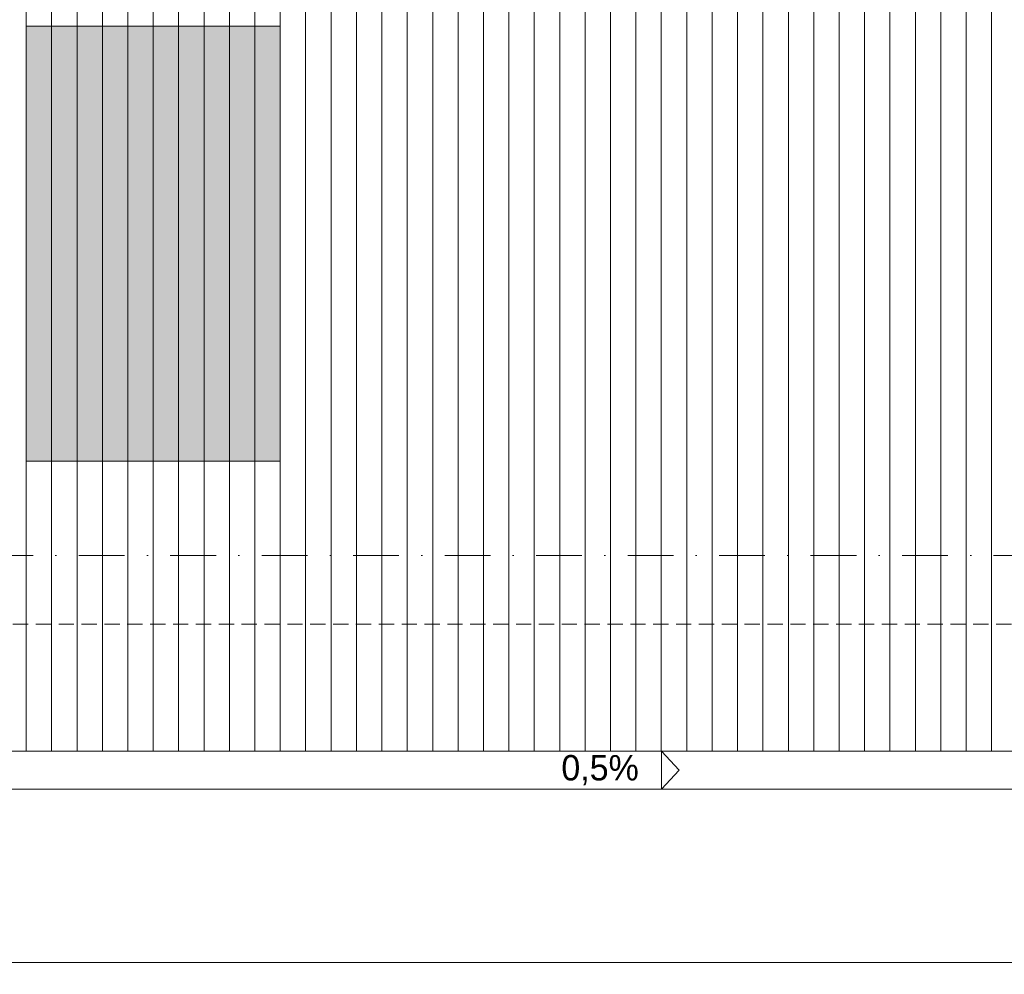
# Model space of a CAD drawing. Header units: millimetres. Extents: x 100377 to 139599, y -1988 to 13993.
# Tile 46 of 53: x 131937 to 135812, y -1342 to 2417. Entities that reach past the tile are written whole.
import ezdxf

# ---------------------------------------------------------------- set-up
doc = ezdxf.new("R2010")
doc.units = ezdxf.units.MM
doc.header["$MEASUREMENT"] = 0
doc.linetypes.add('Kropki i Kreski', pattern=[360, 180, -90, 0, -90])
doc.linetypes.add('Przerywana gęsta', pattern=[90, 60, -30])
for name, color, linetype, lineweight in [('Nowe_0_Nr_pióra__1', 7, 'Continuous', 13), ('Nowe_0_Nr_pióra__2', 251, 'Continuous', 13), ('Nowe_0_Nr_pióra__77', 2, 'Continuous', 15), ('Nowe_299-A Wymiary Opisy_Nr_pióra__1', 7, 'Continuous', 13), ('Nowe_299-A Wymiary Opisy_Nr_pióra__21', 7, 'Continuous', 25), ('Nowe_830-G Teksty Etykiety_Nr_pióra__1', 7, 'Continuous', 13)]:
    doc.layers.add(name, color=color, linetype=linetype, lineweight=lineweight)
doc.layers.add('Nowe_299-A Wymiary Opisy', color=7, linetype='Continuous')
doc.styles.add('STYL_AUTOMATYCZNY_1', font='txt')
doc.dimstyles.new('STYL_AUTOMATYCZNY__2', dxfattribs={"dimtxt": 200, "dimasz": 47.5, "dimexe": 0.18, "dimexo": 300, "dimgap": 0.09, "dimtad": 1, "dimtih": 1, "dimtoh": 1, "dimdec": 0, "dimlfac": 0.1, "dimzin": 0, "dimdsep": 46, "dimtxsty": 'STYL_AUTOMATYCZNY_1', "dimblk": 'ARROWHEAD_2', "dimblk1": 'ARROWHEAD_2', "dimblk2": 'ARROWHEAD_2', "dimcen": 0.09, "dimclrd": 7, "dimclre": 7, "dimclrt": 7, "dimadec": 1, "dimazin": 0, "dimtfac": 1, "dimtdec": 4, "dimtmove": 0, "dimatfit": 3, "dimfxl": 0, "dimtolj": 1, "dimtzin": 0, "dimarcsym": 0})

# ---------------------------------------------------------------- blocks, each defined once
blk = doc.blocks.new('*X2')
at = {"layer": 'Nowe_0_Nr_pióra__2', "color": 251, "linetype": 'Continuous', "lineweight": 13}
for p, q in [((131962.4, 2537), (131962.4, 2287)), ((131962.4, 2537), (131962.4, 2287)), ((132062.4, 2537), (132062.4, 2287)), ((132062.4, 2537), (132062.4, 2287)), ((132162.4, 2537), (132162.4, 2287)), ((132162.4, 2537), (132162.4, 2287)), ((132262.4, 2537), (132262.4, 2287)), ((132262.4, 2537), (132262.4, 2287)), ((132362.4, 2537), (132362.4, 2287)), ((132362.4, 2537), (132362.4, 2287)), ((132462.4, 2537), (132462.4, 2287)), ((132462.4, 2537), (132462.4, 2287)), ((132562.4, 2537), (132562.4, 2287)), ((132562.4, 2537), (132562.4, 2287)), ((132662.4, 2537), (132662.4, 2287)), ((132662.4, 2537), (132662.4, 2287)), ((132762.4, 2537), (132762.4, 2287)), ((132762.4, 2537), (132762.4, 2287)), ((132862.4, 2537), (132862.4, 2287)), ((132862.4, 2537), (132862.4, 2287)), ((132962.4, 2537), (132962.4, 2287)), ((132962.4, 2537), (132962.4, 2287)), ((133062.4, 2537), (133062.4, 2287)), ((133062.4, 2537), (133062.4, 2287)), ((133162.4, 2537), (133162.4, 2287)), ((133162.4, 2537), (133162.4, 2287)), ((133262.4, 2537), (133262.4, 2287)), ((133262.4, 2537), (133262.4, 2287)), ((133362.4, 2537), (133362.4, 2287)), ((133362.4, 2537), (133362.4, 2287)), ((133462.4, 2537), (133462.4, 2287)), ((133462.4, 2537), (133462.4, 2287)), ((133562.4, 2537), (133562.4, 2287)), ((133562.4, 2537), (133562.4, 2287)), ((133662.4, 2537), (133662.4, 2287)), ((133662.4, 2537), (133662.4, 2287)), ((133762.4, 2537), (133762.4, 2287)), ((133762.4, 2537), (133762.4, 2287)), ((133862.4, 2537), (133862.4, 2287)), ((133862.4, 2537), (133862.4, 2287)), ((133962.4, 2537), (133962.4, 2287)), ((133962.4, 2537), (133962.4, 2287)), ((134062.4, 2537), (134062.4, 2287)), ((134062.4, 2537), (134062.4, 2287)), ((134162.4, 2537), (134162.4, 2287)), ((134162.4, 2537), (134162.4, 2287)), ((134262.4, 2537), (134262.4, 2287)), ((134262.4, 2537), (134262.4, 2287)), ((134362.4, 2537), (134362.4, 2287)), ((134362.4, 2537), (134362.4, 2287)), ((134462.4, 2537), (134462.4, 2287)), ((134462.4, 2537), (134462.4, 2287)), ((134562.4, 2537), (134562.4, 2287)), ((134562.4, 2537), (134562.4, 2287)), ((134662.4, 2537), (134662.4, 2287)), ((134662.4, 2537), (134662.4, 2287)), ((134762.4, 2537), (134762.4, 2287)), ((134762.4, 2537), (134762.4, 2287)), ((134862.4, 2537), (134862.4, 2287)), ((134862.4, 2537), (134862.4, 2287)), ((134962.4, 2537), (134962.4, 2287)), ((134962.4, 2537), (134962.4, 2287)), ((135062.4, 2537), (135062.4, 2287)), ((135062.4, 2537), (135062.4, 2287)), ((135162.4, 2537), (135162.4, 2287)), ((135162.4, 2537), (135162.4, 2287)), ((135262.4, 2537), (135262.4, 2287)), ((135262.4, 2537), (135262.4, 2287)), ((135362.4, 2537), (135362.4, 2287)), ((135362.4, 2537), (135362.4, 2287)), ((135462.4, 2537), (135462.4, 2287)), ((135462.4, 2537), (135462.4, 2287)), ((135562.4, 2537), (135562.4, 2287)), ((135562.4, 2537), (135562.4, 2287)), ((135662.4, 2537), (135662.4, 2287)), ((135662.4, 2537), (135662.4, 2287)), ((135762.4, 2537), (135762.4, 2287)), ((135762.4, 2537), (135762.4, 2287)), ((131962.4, 2287), (131962.4, 2037)), ((131962.4, 2287), (131962.4, 2037)), ((132062.4, 2287), (132062.4, 2037)), ((132062.4, 2287), (132062.4, 2037)), ((132162.4, 2287), (132162.4, 2037)), ((132162.4, 2287), (132162.4, 2037)), ((132262.4, 2287), (132262.4, 2037)), ((132262.4, 2287), (132262.4, 2037)), ((132362.4, 2287), (132362.4, 2037)), ((132362.4, 2287), (132362.4, 2037)), ((132462.4, 2287), (132462.4, 2037)), ((132462.4, 2287), (132462.4, 2037)), ((132562.4, 2287), (132562.4, 2037)), ((132562.4, 2287), (132562.4, 2037)), ((132662.4, 2287), (132662.4, 2037)), ((132662.4, 2287), (132662.4, 2037)), ((132762.4, 2287), (132762.4, 2037)), ((132762.4, 2287), (132762.4, 2037)), ((132862.4, 2287), (132862.4, 2037)), ((132862.4, 2287), (132862.4, 2037)), ((132962.4, 2287), (132962.4, 2037)), ((132962.4, 2287), (132962.4, 2037)), ((133062.4, 2287), (133062.4, 2037)), ((133062.4, 2287), (133062.4, 2037)), ((133162.4, 2287), (133162.4, 2037)), ((133162.4, 2287), (133162.4, 2037)), ((133262.4, 2287), (133262.4, 2037)), ((133262.4, 2287), (133262.4, 2037)), ((133362.4, 2287), (133362.4, 2037)), ((133362.4, 2287), (133362.4, 2037)), ((133462.4, 2287), (133462.4, 2037)), ((133462.4, 2287), (133462.4, 2037)), ((133562.4, 2287), (133562.4, 2037)), ((133562.4, 2287), (133562.4, 2037)), ((133662.4, 2287), (133662.4, 2037)), ((133662.4, 2287), (133662.4, 2037)), ((133762.4, 2287), (133762.4, 2037)), ((133762.4, 2287), (133762.4, 2037)), ((133862.4, 2287), (133862.4, 2037)), ((133862.4, 2287), (133862.4, 2037)), ((133962.4, 2287), (133962.4, 2037)), ((133962.4, 2287), (133962.4, 2037)), ((134062.4, 2287), (134062.4, 2037)), ((134062.4, 2287), (134062.4, 2037)), ((134162.4, 2287), (134162.4, 2037)), ((134162.4, 2287), (134162.4, 2037)), ((134262.4, 2287), (134262.4, 2037)), ((134262.4, 2287), (134262.4, 2037)), ((134362.4, 2287), (134362.4, 2037)), ((134362.4, 2287), (134362.4, 2037)), ((134462.4, 2287), (134462.4, 2037)), ((134462.4, 2287), (134462.4, 2037)), ((134562.4, 2287), (134562.4, 2037)), ((134562.4, 2287), (134562.4, 2037)), ((134662.4, 2287), (134662.4, 2037)), ((134662.4, 2287), (134662.4, 2037)), ((134762.4, 2287), (134762.4, 2037)), ((134762.4, 2287), (134762.4, 2037)), ((134862.4, 2287), (134862.4, 2037)), ((134862.4, 2287), (134862.4, 2037)), ((134962.4, 2287), (134962.4, 2037)), ((134962.4, 2287), (134962.4, 2037)), ((135062.4, 2287), (135062.4, 2037)), ((135062.4, 2287), (135062.4, 2037)), ((135162.4, 2287), (135162.4, 2037)), ((135162.4, 2287), (135162.4, 2037)), ((135262.4, 2287), (135262.4, 2037)), ((135262.4, 2287), (135262.4, 2037)), ((135362.4, 2287), (135362.4, 2037)), ((135362.4, 2287), (135362.4, 2037)), ((135462.4, 2287), (135462.4, 2037)), ((135462.4, 2287), (135462.4, 2037)), ((135562.4, 2287), (135562.4, 2037)), ((135562.4, 2287), (135562.4, 2037)), ((135662.4, 2287), (135662.4, 2037)), ((135662.4, 2287), (135662.4, 2037)), ((135762.4, 2287), (135762.4, 2037)), ((135762.4, 2287), (135762.4, 2037)), ((131962.4, 2037), (131962.4, 1787)), ((131962.4, 2037), (131962.4, 1787)), ((132062.4, 2037), (132062.4, 1787)), ((132062.4, 2037), (132062.4, 1787)), ((132162.4, 2037), (132162.4, 1787)), ((132162.4, 2037), (132162.4, 1787)), ((132262.4, 2037), (132262.4, 1787)), ((132262.4, 2037), (132262.4, 1787)), ((132362.4, 2037), (132362.4, 1787)), ((132362.4, 2037), (132362.4, 1787)), ((132462.4, 2037), (132462.4, 1787)), ((132462.4, 2037), (132462.4, 1787)), ((132562.4, 2037), (132562.4, 1787)), ((132562.4, 2037), (132562.4, 1787)), ((132662.4, 2037), (132662.4, 1787)), ((132662.4, 2037), (132662.4, 1787)), ((132762.4, 2037), (132762.4, 1787)), ((132762.4, 2037), (132762.4, 1787)), ((132862.4, 2037), (132862.4, 1787)), ((132862.4, 2037), (132862.4, 1787)), ((132962.4, 2037), (132962.4, 1787)), ((132962.4, 2037), (132962.4, 1787)), ((133062.4, 2037), (133062.4, 1787)), ((133062.4, 2037), (133062.4, 1787)), ((133162.4, 2037), (133162.4, 1787)), ((133162.4, 2037), (133162.4, 1787)), ((133262.4, 2037), (133262.4, 1787)), ((133262.4, 2037), (133262.4, 1787)), ((133362.4, 2037), (133362.4, 1787)), ((133362.4, 2037), (133362.4, 1787)), ((133462.4, 2037), (133462.4, 1787)), ((133462.4, 2037), (133462.4, 1787)), ((133562.4, 2037), (133562.4, 1787)), ((133562.4, 2037), (133562.4, 1787)), ((133662.4, 2037), (133662.4, 1787)), ((133662.4, 2037), (133662.4, 1787)), ((133762.4, 2037), (133762.4, 1787)), ((133762.4, 2037), (133762.4, 1787)), ((133862.4, 2037), (133862.4, 1787)), ((133862.4, 2037), (133862.4, 1787)), ((133962.4, 2037), (133962.4, 1787)), ((133962.4, 2037), (133962.4, 1787)), ((134062.4, 2037), (134062.4, 1787)), ((134062.4, 2037), (134062.4, 1787)), ((134162.4, 2037), (134162.4, 1787)), ((134162.4, 2037), (134162.4, 1787)), ((134262.4, 2037), (134262.4, 1787)), ((134262.4, 2037), (134262.4, 1787)), ((134362.4, 2037), (134362.4, 1787)), ((134362.4, 2037), (134362.4, 1787)), ((134462.4, 2037), (134462.4, 1787)), ((134462.4, 2037), (134462.4, 1787)), ((134562.4, 2037), (134562.4, 1787)), ((134562.4, 2037), (134562.4, 1787)), ((134662.4, 2037), (134662.4, 1787)), ((134662.4, 2037), (134662.4, 1787)), ((134762.4, 2037), (134762.4, 1787)), ((134762.4, 2037), (134762.4, 1787)), ((134862.4, 2037), (134862.4, 1787)), ((134862.4, 2037), (134862.4, 1787)), ((134962.4, 2037), (134962.4, 1787)), ((134962.4, 2037), (134962.4, 1787)), ((135062.4, 2037), (135062.4, 1787)), ((135062.4, 2037), (135062.4, 1787)), ((135162.4, 2037), (135162.4, 1787)), ((135162.4, 2037), (135162.4, 1787)), ((135262.4, 2037), (135262.4, 1787)), ((135262.4, 2037), (135262.4, 1787)), ((135362.4, 2037), (135362.4, 1787)), ((135362.4, 2037), (135362.4, 1787)), ((135462.4, 2037), (135462.4, 1787)), ((135462.4, 2037), (135462.4, 1787)), ((135562.4, 2037), (135562.4, 1787)), ((135562.4, 2037), (135562.4, 1787)), ((135662.4, 2037), (135662.4, 1787)), ((135662.4, 2037), (135662.4, 1787)), ((135762.4, 2037), (135762.4, 1787)), ((135762.4, 2037), (135762.4, 1787)), ((131962.4, 1787), (131962.4, 1537)), ((131962.4, 1787), (131962.4, 1537)), ((132062.4, 1787), (132062.4, 1537)), ((132062.4, 1787), (132062.4, 1537)), ((132162.4, 1787), (132162.4, 1537)), ((132162.4, 1787), (132162.4, 1537)), ((132262.4, 1787), (132262.4, 1537)), ((132262.4, 1787), (132262.4, 1537)), ((132362.4, 1787), (132362.4, 1537)), ((132362.4, 1787), (132362.4, 1537)), ((132462.4, 1787), (132462.4, 1537)), ((132462.4, 1787), (132462.4, 1537)), ((132562.4, 1787), (132562.4, 1537)), ((132562.4, 1787), (132562.4, 1537)), ((132662.4, 1787), (132662.4, 1537)), ((132662.4, 1787), (132662.4, 1537)), ((132762.4, 1787), (132762.4, 1537)), ((132762.4, 1787), (132762.4, 1537)), ((132862.4, 1787), (132862.4, 1537)), ((132862.4, 1787), (132862.4, 1537)), ((132962.4, 1787), (132962.4, 1537)), ((132962.4, 1787), (132962.4, 1537)), ((133062.4, 1787), (133062.4, 1537)), ((133062.4, 1787), (133062.4, 1537)), ((133162.4, 1787), (133162.4, 1537)), ((133162.4, 1787), (133162.4, 1537)), ((133262.4, 1787), (133262.4, 1537)), ((133262.4, 1787), (133262.4, 1537)), ((133362.4, 1787), (133362.4, 1537)), ((133362.4, 1787), (133362.4, 1537)), ((133462.4, 1787), (133462.4, 1537)), ((133462.4, 1787), (133462.4, 1537)), ((133562.4, 1787), (133562.4, 1537)), ((133562.4, 1787), (133562.4, 1537)), ((133662.4, 1787), (133662.4, 1537)), ((133662.4, 1787), (133662.4, 1537)), ((133762.4, 1787), (133762.4, 1537)), ((133762.4, 1787), (133762.4, 1537)), ((133862.4, 1787), (133862.4, 1537)), ((133862.4, 1787), (133862.4, 1537)), ((133962.4, 1787), (133962.4, 1537)), ((133962.4, 1787), (133962.4, 1537)), ((134062.4, 1787), (134062.4, 1537)), ((134062.4, 1787), (134062.4, 1537)), ((134162.4, 1787), (134162.4, 1537)), ((134162.4, 1787), (134162.4, 1537)), ((134262.4, 1787), (134262.4, 1537)), ((134262.4, 1787), (134262.4, 1537)), ((134362.4, 1787), (134362.4, 1537)), ((134362.4, 1787), (134362.4, 1537)), ((134462.4, 1787), (134462.4, 1537)), ((134462.4, 1787), (134462.4, 1537)), ((134562.4, 1787), (134562.4, 1537)), ((134562.4, 1787), (134562.4, 1537)), ((134662.4, 1787), (134662.4, 1537)), ((134662.4, 1787), (134662.4, 1537)), ((134762.4, 1787), (134762.4, 1537)), ((134762.4, 1787), (134762.4, 1537)), ((134862.4, 1787), (134862.4, 1537)), ((134862.4, 1787), (134862.4, 1537)), ((134962.4, 1787), (134962.4, 1537)), ((134962.4, 1787), (134962.4, 1537)), ((135062.4, 1787), (135062.4, 1537)), ((135062.4, 1787), (135062.4, 1537)), ((135162.4, 1787), (135162.4, 1537)), ((135162.4, 1787), (135162.4, 1537)), ((135262.4, 1787), (135262.4, 1537)), ((135262.4, 1787), (135262.4, 1537)), ((135362.4, 1787), (135362.4, 1537)), ((135362.4, 1787), (135362.4, 1537)), ((135462.4, 1787), (135462.4, 1537)), ((135462.4, 1787), (135462.4, 1537)), ((135562.4, 1787), (135562.4, 1537)), ((135562.4, 1787), (135562.4, 1537)), ((135662.4, 1787), (135662.4, 1537)), ((135662.4, 1787), (135662.4, 1537)), ((135762.4, 1787), (135762.4, 1537)), ((135762.4, 1787), (135762.4, 1537)), ((131962.4, 1537), (131962.4, 1287)), ((131962.4, 1537), (131962.4, 1287)), ((132062.4, 1537), (132062.4, 1287)), ((132062.4, 1537), (132062.4, 1287)), ((132162.4, 1537), (132162.4, 1287)), ((132162.4, 1537), (132162.4, 1287)), ((132262.4, 1537), (132262.4, 1287)), ((132262.4, 1537), (132262.4, 1287)), ((132362.4, 1537), (132362.4, 1287)), ((132362.4, 1537), (132362.4, 1287)), ((132462.4, 1537), (132462.4, 1287)), ((132462.4, 1537), (132462.4, 1287)), ((132562.4, 1537), (132562.4, 1287)), ((132562.4, 1537), (132562.4, 1287)), ((132662.4, 1537), (132662.4, 1287)), ((132662.4, 1537), (132662.4, 1287)), ((132762.4, 1537), (132762.4, 1287)), ((132762.4, 1537), (132762.4, 1287)), ((132862.4, 1537), (132862.4, 1287)), ((132862.4, 1537), (132862.4, 1287)), ((132962.4, 1537), (132962.4, 1287)), ((132962.4, 1537), (132962.4, 1287)), ((133062.4, 1537), (133062.4, 1287)), ((133062.4, 1537), (133062.4, 1287)), ((133162.4, 1537), (133162.4, 1287)), ((133162.4, 1537), (133162.4, 1287)), ((133262.4, 1537), (133262.4, 1287)), ((133262.4, 1537), (133262.4, 1287)), ((133362.4, 1537), (133362.4, 1287)), ((133362.4, 1537), (133362.4, 1287)), ((133462.4, 1537), (133462.4, 1287)), ((133462.4, 1537), (133462.4, 1287)), ((133562.4, 1537), (133562.4, 1287)), ((133562.4, 1537), (133562.4, 1287)), ((133662.4, 1537), (133662.4, 1287)), ((133662.4, 1537), (133662.4, 1287)), ((133762.4, 1537), (133762.4, 1287)), ((133762.4, 1537), (133762.4, 1287)), ((133862.4, 1537), (133862.4, 1287)), ((133862.4, 1537), (133862.4, 1287)), ((133962.4, 1537), (133962.4, 1287)), ((133962.4, 1537), (133962.4, 1287)), ((134062.4, 1537), (134062.4, 1287)), ((134062.4, 1537), (134062.4, 1287)), ((134162.4, 1537), (134162.4, 1287)), ((134162.4, 1537), (134162.4, 1287)), ((134262.4, 1537), (134262.4, 1287)), ((134262.4, 1537), (134262.4, 1287)), ((134362.4, 1537), (134362.4, 1287)), ((134362.4, 1537), (134362.4, 1287)), ((134462.4, 1537), (134462.4, 1287)), ((134462.4, 1537), (134462.4, 1287)), ((134562.4, 1537), (134562.4, 1287)), ((134562.4, 1537), (134562.4, 1287)), ((134662.4, 1537), (134662.4, 1287)), ((134662.4, 1537), (134662.4, 1287)), ((134762.4, 1537), (134762.4, 1287)), ((134762.4, 1537), (134762.4, 1287)), ((134862.4, 1537), (134862.4, 1287)), ((134862.4, 1537), (134862.4, 1287)), ((134962.4, 1537), (134962.4, 1287)), ((134962.4, 1537), (134962.4, 1287)), ((135062.4, 1537), (135062.4, 1287)), ((135062.4, 1537), (135062.4, 1287)), ((135162.4, 1537), (135162.4, 1287)), ((135162.4, 1537), (135162.4, 1287)), ((135262.4, 1537), (135262.4, 1287)), ((135262.4, 1537), (135262.4, 1287)), ((135362.4, 1537), (135362.4, 1287)), ((135362.4, 1537), (135362.4, 1287)), ((135462.4, 1537), (135462.4, 1287)), ((135462.4, 1537), (135462.4, 1287)), ((135562.4, 1537), (135562.4, 1287)), ((135562.4, 1537), (135562.4, 1287)), ((135662.4, 1537), (135662.4, 1287)), ((135662.4, 1537), (135662.4, 1287)), ((135762.4, 1537), (135762.4, 1287)), ((135762.4, 1537), (135762.4, 1287)), ((131962.4, 1287), (131962.4, 1037)), ((131962.4, 1287), (131962.4, 1037)), ((132062.4, 1287), (132062.4, 1037)), ((132062.4, 1287), (132062.4, 1037)), ((132162.4, 1287), (132162.4, 1037)), ((132162.4, 1287), (132162.4, 1037)), ((132262.4, 1287), (132262.4, 1037)), ((132262.4, 1287), (132262.4, 1037)), ((132362.4, 1287), (132362.4, 1037)), ((132362.4, 1287), (132362.4, 1037)), ((132462.4, 1287), (132462.4, 1037)), ((132462.4, 1287), (132462.4, 1037)), ((132562.4, 1287), (132562.4, 1037)), ((132562.4, 1287), (132562.4, 1037)), ((132662.4, 1287), (132662.4, 1037)), ((132662.4, 1287), (132662.4, 1037)), ((132762.4, 1287), (132762.4, 1037)), ((132762.4, 1287), (132762.4, 1037)), ((132862.4, 1287), (132862.4, 1037)), ((132862.4, 1287), (132862.4, 1037)), ((132962.4, 1287), (132962.4, 1037)), ((132962.4, 1287), (132962.4, 1037)), ((133062.4, 1287), (133062.4, 1037)), ((133062.4, 1287), (133062.4, 1037)), ((133162.4, 1287), (133162.4, 1037)), ((133162.4, 1287), (133162.4, 1037)), ((133262.4, 1287), (133262.4, 1037)), ((133262.4, 1287), (133262.4, 1037)), ((133362.4, 1287), (133362.4, 1037)), ((133362.4, 1287), (133362.4, 1037)), ((133462.4, 1287), (133462.4, 1037)), ((133462.4, 1287), (133462.4, 1037)), ((133562.4, 1287), (133562.4, 1037)), ((133562.4, 1287), (133562.4, 1037)), ((133662.4, 1287), (133662.4, 1037)), ((133662.4, 1287), (133662.4, 1037)), ((133762.4, 1287), (133762.4, 1037)), ((133762.4, 1287), (133762.4, 1037)), ((133862.4, 1287), (133862.4, 1037)), ((133862.4, 1287), (133862.4, 1037)), ((133962.4, 1287), (133962.4, 1037)), ((133962.4, 1287), (133962.4, 1037)), ((134062.4, 1287), (134062.4, 1037)), ((134062.4, 1287), (134062.4, 1037)), ((134162.4, 1287), (134162.4, 1037)), ((134162.4, 1287), (134162.4, 1037)), ((134262.4, 1287), (134262.4, 1037)), ((134262.4, 1287), (134262.4, 1037)), ((134362.4, 1287), (134362.4, 1037)), ((134362.4, 1287), (134362.4, 1037)), ((134462.4, 1287), (134462.4, 1037)), ((134462.4, 1287), (134462.4, 1037)), ((134562.4, 1287), (134562.4, 1037)), ((134562.4, 1287), (134562.4, 1037)), ((134662.4, 1287), (134662.4, 1037)), ((134662.4, 1287), (134662.4, 1037)), ((134762.4, 1287), (134762.4, 1037)), ((134762.4, 1287), (134762.4, 1037)), ((134862.4, 1287), (134862.4, 1037)), ((134862.4, 1287), (134862.4, 1037)), ((134962.4, 1287), (134962.4, 1037)), ((134962.4, 1287), (134962.4, 1037)), ((135062.4, 1287), (135062.4, 1037)), ((135062.4, 1287), (135062.4, 1037)), ((135162.4, 1287), (135162.4, 1037)), ((135162.4, 1287), (135162.4, 1037)), ((135262.4, 1287), (135262.4, 1037)), ((135262.4, 1287), (135262.4, 1037)), ((135362.4, 1287), (135362.4, 1037)), ((135362.4, 1287), (135362.4, 1037)), ((135462.4, 1287), (135462.4, 1037)), ((135462.4, 1287), (135462.4, 1037)), ((135562.4, 1287), (135562.4, 1037)), ((135562.4, 1287), (135562.4, 1037)), ((135662.4, 1287), (135662.4, 1037)), ((135662.4, 1287), (135662.4, 1037)), ((135762.4, 1287), (135762.4, 1037)), ((135762.4, 1287), (135762.4, 1037)), ((131962.4, 1037), (131962.4, 787)), ((131962.4, 1037), (131962.4, 787)), ((132062.4, 1037), (132062.4, 787)), ((132062.4, 1037), (132062.4, 787)), ((132162.4, 1037), (132162.4, 787)), ((132162.4, 1037), (132162.4, 787)), ((132262.4, 1037), (132262.4, 787)), ((132262.4, 1037), (132262.4, 787)), ((132362.4, 1037), (132362.4, 787)), ((132362.4, 1037), (132362.4, 787)), ((132462.4, 1037), (132462.4, 787)), ((132462.4, 1037), (132462.4, 787)), ((132562.4, 1037), (132562.4, 787)), ((132562.4, 1037), (132562.4, 787)), ((132662.4, 1037), (132662.4, 787)), ((132662.4, 1037), (132662.4, 787)), ((132762.4, 1037), (132762.4, 787)), ((132762.4, 1037), (132762.4, 787)), ((132862.4, 1037), (132862.4, 787)), ((132862.4, 1037), (132862.4, 787)), ((132962.4, 1037), (132962.4, 787)), ((132962.4, 1037), (132962.4, 787)), ((133062.4, 1037), (133062.4, 787)), ((133062.4, 1037), (133062.4, 787)), ((133162.4, 1037), (133162.4, 787)), ((133162.4, 1037), (133162.4, 787)), ((133262.4, 1037), (133262.4, 787)), ((133262.4, 1037), (133262.4, 787)), ((133362.4, 1037), (133362.4, 787)), ((133362.4, 1037), (133362.4, 787)), ((133462.4, 1037), (133462.4, 787)), ((133462.4, 1037), (133462.4, 787)), ((133562.4, 1037), (133562.4, 787)), ((133562.4, 1037), (133562.4, 787)), ((133662.4, 1037), (133662.4, 787)), ((133662.4, 1037), (133662.4, 787)), ((133762.4, 1037), (133762.4, 787)), ((133762.4, 1037), (133762.4, 787)), ((133862.4, 1037), (133862.4, 787)), ((133862.4, 1037), (133862.4, 787)), ((133962.4, 1037), (133962.4, 787)), ((133962.4, 1037), (133962.4, 787)), ((134062.4, 1037), (134062.4, 787)), ((134062.4, 1037), (134062.4, 787)), ((134162.4, 1037), (134162.4, 787)), ((134162.4, 1037), (134162.4, 787)), ((134262.4, 1037), (134262.4, 787)), ((134262.4, 1037), (134262.4, 787)), ((134362.4, 1037), (134362.4, 787)), ((134362.4, 1037), (134362.4, 787)), ((134462.4, 1037), (134462.4, 787)), ((134462.4, 1037), (134462.4, 787)), ((134562.4, 1037), (134562.4, 787)), ((134562.4, 1037), (134562.4, 787)), ((134662.4, 1037), (134662.4, 787)), ((134662.4, 1037), (134662.4, 787)), ((134762.4, 1037), (134762.4, 787)), ((134762.4, 1037), (134762.4, 787)), ((134862.4, 1037), (134862.4, 787)), ((134862.4, 1037), (134862.4, 787)), ((134962.4, 1037), (134962.4, 787)), ((134962.4, 1037), (134962.4, 787)), ((135062.4, 1037), (135062.4, 787)), ((135062.4, 1037), (135062.4, 787)), ((135162.4, 1037), (135162.4, 787)), ((135162.4, 1037), (135162.4, 787)), ((135262.4, 1037), (135262.4, 787)), ((135262.4, 1037), (135262.4, 787)), ((135362.4, 1037), (135362.4, 787)), ((135362.4, 1037), (135362.4, 787)), ((135462.4, 1037), (135462.4, 787)), ((135462.4, 1037), (135462.4, 787)), ((135562.4, 1037), (135562.4, 787)), ((135562.4, 1037), (135562.4, 787)), ((135662.4, 1037), (135662.4, 787)), ((135662.4, 1037), (135662.4, 787)), ((135762.4, 1037), (135762.4, 787)), ((135762.4, 1037), (135762.4, 787)), ((131962.4, 787), (131962.4, 537)), ((131962.4, 787), (131962.4, 537)), ((132062.4, 787), (132062.4, 537)), ((132062.4, 787), (132062.4, 537)), ((132162.4, 787), (132162.4, 537)), ((132162.4, 787), (132162.4, 537)), ((132262.4, 787), (132262.4, 537)), ((132262.4, 787), (132262.4, 537)), ((132362.4, 787), (132362.4, 537)), ((132362.4, 787), (132362.4, 537)), ((132462.4, 787), (132462.4, 537)), ((132462.4, 787), (132462.4, 537)), ((132562.4, 787), (132562.4, 537)), ((132562.4, 787), (132562.4, 537)), ((132662.4, 787), (132662.4, 537)), ((132662.4, 787), (132662.4, 537)), ((132762.4, 787), (132762.4, 537)), ((132762.4, 787), (132762.4, 537)), ((132862.4, 787), (132862.4, 537)), ((132862.4, 787), (132862.4, 537)), ((132962.4, 787), (132962.4, 537)), ((132962.4, 787), (132962.4, 537)), ((133062.4, 787), (133062.4, 537)), ((133062.4, 787), (133062.4, 537)), ((133162.4, 787), (133162.4, 537)), ((133162.4, 787), (133162.4, 537)), ((133262.4, 787), (133262.4, 537)), ((133262.4, 787), (133262.4, 537)), ((133362.4, 787), (133362.4, 537)), ((133362.4, 787), (133362.4, 537)), ((133462.4, 787), (133462.4, 537)), ((133462.4, 787), (133462.4, 537)), ((133562.4, 787), (133562.4, 537)), ((133562.4, 787), (133562.4, 537)), ((133662.4, 787), (133662.4, 537)), ((133662.4, 787), (133662.4, 537)), ((133762.4, 787), (133762.4, 537)), ((133762.4, 787), (133762.4, 537)), ((133862.4, 787), (133862.4, 537)), ((133862.4, 787), (133862.4, 537)), ((133962.4, 787), (133962.4, 537)), ((133962.4, 787), (133962.4, 537)), ((134062.4, 787), (134062.4, 537)), ((134062.4, 787), (134062.4, 537)), ((134162.4, 787), (134162.4, 537)), ((134162.4, 787), (134162.4, 537)), ((134262.4, 787), (134262.4, 537)), ((134262.4, 787), (134262.4, 537)), ((134362.4, 787), (134362.4, 537)), ((134362.4, 787), (134362.4, 537)), ((134462.4, 787), (134462.4, 537)), ((134462.4, 787), (134462.4, 537)), ((134562.4, 787), (134562.4, 537)), ((134562.4, 787), (134562.4, 537)), ((134662.4, 787), (134662.4, 537)), ((134662.4, 787), (134662.4, 537)), ((134762.4, 787), (134762.4, 537)), ((134762.4, 787), (134762.4, 537)), ((134862.4, 787), (134862.4, 537)), ((134862.4, 787), (134862.4, 537)), ((134962.4, 787), (134962.4, 537)), ((134962.4, 787), (134962.4, 537)), ((135062.4, 787), (135062.4, 537)), ((135062.4, 787), (135062.4, 537)), ((135162.4, 787), (135162.4, 537)), ((135162.4, 787), (135162.4, 537)), ((135262.4, 787), (135262.4, 537)), ((135262.4, 787), (135262.4, 537)), ((135362.4, 787), (135362.4, 537)), ((135362.4, 787), (135362.4, 537)), ((135462.4, 787), (135462.4, 537)), ((135462.4, 787), (135462.4, 537)), ((135562.4, 787), (135562.4, 537)), ((135562.4, 787), (135562.4, 537)), ((135662.4, 787), (135662.4, 537)), ((135662.4, 787), (135662.4, 537)), ((135762.4, 787), (135762.4, 537)), ((135762.4, 787), (135762.4, 537)), ((131962.4, 537), (131962.4, 287)), ((131962.4, 537), (131962.4, 287)), ((132062.4, 537), (132062.4, 287)), ((132062.4, 537), (132062.4, 287)), ((132162.4, 537), (132162.4, 287)), ((132162.4, 537), (132162.4, 287)), ((132262.4, 537), (132262.4, 287)), ((132262.4, 537), (132262.4, 287)), ((132362.4, 537), (132362.4, 287)), ((132362.4, 537), (132362.4, 287)), ((132462.4, 537), (132462.4, 287)), ((132462.4, 537), (132462.4, 287)), ((132562.4, 537), (132562.4, 287)), ((132562.4, 537), (132562.4, 287)), ((132662.4, 537), (132662.4, 287)), ((132662.4, 537), (132662.4, 287)), ((132762.4, 537), (132762.4, 287)), ((132762.4, 537), (132762.4, 287)), ((132862.4, 537), (132862.4, 287)), ((132862.4, 537), (132862.4, 287)), ((132962.4, 537), (132962.4, 287)), ((132962.4, 537), (132962.4, 287)), ((133062.4, 537), (133062.4, 287)), ((133062.4, 537), (133062.4, 287)), ((133162.4, 537), (133162.4, 287)), ((133162.4, 537), (133162.4, 287)), ((133262.4, 537), (133262.4, 287)), ((133262.4, 537), (133262.4, 287)), ((133362.4, 537), (133362.4, 287)), ((133362.4, 537), (133362.4, 287)), ((133462.4, 537), (133462.4, 287)), ((133462.4, 537), (133462.4, 287)), ((133562.4, 537), (133562.4, 287)), ((133562.4, 537), (133562.4, 287)), ((133662.4, 537), (133662.4, 287)), ((133662.4, 537), (133662.4, 287)), ((133762.4, 537), (133762.4, 287)), ((133762.4, 537), (133762.4, 287)), ((133862.4, 537), (133862.4, 287)), ((133862.4, 537), (133862.4, 287)), ((133962.4, 537), (133962.4, 287)), ((133962.4, 537), (133962.4, 287)), ((134062.4, 537), (134062.4, 287)), ((134062.4, 537), (134062.4, 287)), ((134162.4, 537), (134162.4, 287)), ((134162.4, 537), (134162.4, 287)), ((134262.4, 537), (134262.4, 287)), ((134262.4, 537), (134262.4, 287)), ((134362.4, 537), (134362.4, 287)), ((134362.4, 537), (134362.4, 287)), ((134462.4, 537), (134462.4, 287)), ((134462.4, 537), (134462.4, 287)), ((134562.4, 537), (134562.4, 287)), ((134562.4, 537), (134562.4, 287)), ((134662.4, 537), (134662.4, 287)), ((134662.4, 537), (134662.4, 287)), ((134762.4, 537), (134762.4, 287)), ((134762.4, 537), (134762.4, 287)), ((134862.4, 537), (134862.4, 287)), ((134862.4, 537), (134862.4, 287)), ((134962.4, 537), (134962.4, 287)), ((134962.4, 537), (134962.4, 287)), ((135062.4, 537), (135062.4, 287)), ((135062.4, 537), (135062.4, 287)), ((135162.4, 537), (135162.4, 287)), ((135162.4, 537), (135162.4, 287)), ((135262.4, 537), (135262.4, 287)), ((135262.4, 537), (135262.4, 287)), ((135362.4, 537), (135362.4, 287)), ((135362.4, 537), (135362.4, 287)), ((135462.4, 537), (135462.4, 287)), ((135462.4, 537), (135462.4, 287)), ((135562.4, 537), (135562.4, 287)), ((135562.4, 537), (135562.4, 287)), ((135662.4, 537), (135662.4, 287)), ((135662.4, 537), (135662.4, 287)), ((135762.4, 537), (135762.4, 287)), ((135762.4, 537), (135762.4, 287)), ((131962.4, 287), (131962.4, 37)), ((131962.4, 287), (131962.4, 37)), ((132062.4, 287), (132062.4, 37)), ((132062.4, 287), (132062.4, 37)), ((132162.4, 287), (132162.4, 37)), ((132162.4, 287), (132162.4, 37)), ((132262.4, 287), (132262.4, 37)), ((132262.4, 287), (132262.4, 37)), ((132362.4, 287), (132362.4, 37)), ((132362.4, 287), (132362.4, 37)), ((132462.4, 287), (132462.4, 37)), ((132462.4, 287), (132462.4, 37)), ((132562.4, 287), (132562.4, 37)), ((132562.4, 287), (132562.4, 37)), ((132662.4, 287), (132662.4, 37)), ((132662.4, 287), (132662.4, 37)), ((132762.4, 287), (132762.4, 37)), ((132762.4, 287), (132762.4, 37)), ((132862.4, 287), (132862.4, 37)), ((132862.4, 287), (132862.4, 37)), ((132962.4, 287), (132962.4, 37)), ((132962.4, 287), (132962.4, 37)), ((133062.4, 287), (133062.4, 37)), ((133062.4, 287), (133062.4, 37)), ((133162.4, 287), (133162.4, 37)), ((133162.4, 287), (133162.4, 37)), ((133262.4, 287), (133262.4, 37)), ((133262.4, 287), (133262.4, 37)), ((133362.4, 287), (133362.4, 37)), ((133362.4, 287), (133362.4, 37)), ((133462.4, 287), (133462.4, 37)), ((133462.4, 287), (133462.4, 37)), ((133562.4, 287), (133562.4, 37)), ((133562.4, 287), (133562.4, 37)), ((133662.4, 287), (133662.4, 37)), ((133662.4, 287), (133662.4, 37)), ((133762.4, 287), (133762.4, 37)), ((133762.4, 287), (133762.4, 37)), ((133862.4, 287), (133862.4, 37)), ((133862.4, 287), (133862.4, 37)), ((133962.4, 287), (133962.4, 37)), ((133962.4, 287), (133962.4, 37)), ((134062.4, 287), (134062.4, 37)), ((134062.4, 287), (134062.4, 37)), ((134162.4, 287), (134162.4, 37)), ((134162.4, 287), (134162.4, 37)), ((134262.4, 287), (134262.4, 37)), ((134262.4, 287), (134262.4, 37)), ((134362.4, 287), (134362.4, 37)), ((134362.4, 287), (134362.4, 37)), ((134462.4, 287), (134462.4, 37)), ((134462.4, 287), (134462.4, 37)), ((134562.4, 287), (134562.4, 37)), ((134562.4, 287), (134562.4, 37)), ((134662.4, 287), (134662.4, 37)), ((134662.4, 287), (134662.4, 37)), ((134762.4, 287), (134762.4, 37)), ((134762.4, 287), (134762.4, 37)), ((134862.4, 287), (134862.4, 37)), ((134862.4, 287), (134862.4, 37)), ((134962.4, 287), (134962.4, 37)), ((134962.4, 287), (134962.4, 37)), ((135062.4, 287), (135062.4, 37)), ((135062.4, 287), (135062.4, 37)), ((135162.4, 287), (135162.4, 37)), ((135162.4, 287), (135162.4, 37)), ((135262.4, 287), (135262.4, 37)), ((135262.4, 287), (135262.4, 37)), ((135362.4, 287), (135362.4, 37)), ((135362.4, 287), (135362.4, 37)), ((135462.4, 287), (135462.4, 37)), ((135462.4, 287), (135462.4, 37)), ((135562.4, 287), (135562.4, 37)), ((135562.4, 287), (135562.4, 37)), ((135662.4, 287), (135662.4, 37)), ((135662.4, 287), (135662.4, 37)), ((135762.4, 287), (135762.4, 37)), ((135762.4, 287), (135762.4, 37)), ((131962.4, 37), (131962.4, -213)), ((131962.4, 37), (131962.4, -213)), ((132062.4, 37), (132062.4, -213)), ((132062.4, 37), (132062.4, -213)), ((132162.4, 37), (132162.4, -213)), ((132162.4, 37), (132162.4, -213)), ((132262.4, 37), (132262.4, -213)), ((132262.4, 37), (132262.4, -213)), ((132362.4, 37), (132362.4, -213)), ((132362.4, 37), (132362.4, -213)), ((132462.4, 37), (132462.4, -213)), ((132462.4, 37), (132462.4, -213)), ((132562.4, 37), (132562.4, -213)), ((132562.4, 37), (132562.4, -213)), ((132662.4, 37), (132662.4, -213)), ((132662.4, 37), (132662.4, -213)), ((132762.4, 37), (132762.4, -213)), ((132762.4, 37), (132762.4, -213)), ((132862.4, 37), (132862.4, -213)), ((132862.4, 37), (132862.4, -213)), ((132962.4, 37), (132962.4, -213)), ((132962.4, 37), (132962.4, -213)), ((133062.4, 37), (133062.4, -213)), ((133062.4, 37), (133062.4, -213)), ((133162.4, 37), (133162.4, -213)), ((133162.4, 37), (133162.4, -213)), ((133262.4, 37), (133262.4, -213)), ((133262.4, 37), (133262.4, -213)), ((133362.4, 37), (133362.4, -213)), ((133362.4, 37), (133362.4, -213)), ((133462.4, 37), (133462.4, -213)), ((133462.4, 37), (133462.4, -213)), ((133562.4, 37), (133562.4, -213)), ((133562.4, 37), (133562.4, -213)), ((133662.4, 37), (133662.4, -213)), ((133662.4, 37), (133662.4, -213)), ((133762.4, 37), (133762.4, -213)), ((133762.4, 37), (133762.4, -213)), ((133862.4, 37), (133862.4, -213)), ((133862.4, 37), (133862.4, -213)), ((133962.4, 37), (133962.4, -213)), ((133962.4, 37), (133962.4, -213)), ((134062.4, 37), (134062.4, -213)), ((134062.4, 37), (134062.4, -213)), ((134162.4, 37), (134162.4, -213)), ((134162.4, 37), (134162.4, -213)), ((134262.4, 37), (134262.4, -213)), ((134262.4, 37), (134262.4, -213)), ((134362.4, 37), (134362.4, -213)), ((134362.4, 37), (134362.4, -213)), ((134462.4, 37), (134462.4, -213)), ((134462.4, 37), (134462.4, -213)), ((134562.4, 37), (134562.4, -213)), ((134562.4, 37), (134562.4, -213)), ((134662.4, 37), (134662.4, -213)), ((134662.4, 37), (134662.4, -213)), ((134762.4, 37), (134762.4, -213)), ((134762.4, 37), (134762.4, -213)), ((134862.4, 37), (134862.4, -213)), ((134862.4, 37), (134862.4, -213)), ((134962.4, 37), (134962.4, -213)), ((134962.4, 37), (134962.4, -213)), ((135062.4, 37), (135062.4, -213)), ((135062.4, 37), (135062.4, -213)), ((135162.4, 37), (135162.4, -213)), ((135162.4, 37), (135162.4, -213)), ((135262.4, 37), (135262.4, -213)), ((135262.4, 37), (135262.4, -213)), ((135362.4, 37), (135362.4, -213)), ((135362.4, 37), (135362.4, -213)), ((135462.4, 37), (135462.4, -213)), ((135462.4, 37), (135462.4, -213)), ((135562.4, 37), (135562.4, -213)), ((135562.4, 37), (135562.4, -213)), ((135662.4, 37), (135662.4, -213)), ((135662.4, 37), (135662.4, -213)), ((135762.4, 37), (135762.4, -213)), ((135762.4, 37), (135762.4, -213)), ((131962.4, -213), (131962.4, -463)), ((131962.4, -213), (131962.4, -463)), ((132062.4, -213), (132062.4, -463)), ((132062.4, -213), (132062.4, -463)), ((132162.4, -213), (132162.4, -463)), ((132162.4, -213), (132162.4, -463)), ((132262.4, -213), (132262.4, -463)), ((132262.4, -213), (132262.4, -463)), ((132362.4, -213), (132362.4, -463)), ((132362.4, -213), (132362.4, -463)), ((132462.4, -213), (132462.4, -463)), ((132462.4, -213), (132462.4, -463)), ((132562.4, -213), (132562.4, -463)), ((132562.4, -213), (132562.4, -463)), ((132662.4, -213), (132662.4, -463)), ((132662.4, -213), (132662.4, -463)), ((132762.4, -213), (132762.4, -463)), ((132762.4, -213), (132762.4, -463)), ((132862.4, -213), (132862.4, -463)), ((132862.4, -213), (132862.4, -463)), ((132962.4, -213), (132962.4, -463)), ((132962.4, -213), (132962.4, -463)), ((133062.4, -213), (133062.4, -463)), ((133062.4, -213), (133062.4, -463)), ((133162.4, -213), (133162.4, -463)), ((133162.4, -213), (133162.4, -463)), ((133262.4, -213), (133262.4, -463)), ((133262.4, -213), (133262.4, -463)), ((133362.4, -213), (133362.4, -463)), ((133362.4, -213), (133362.4, -463)), ((133462.4, -213), (133462.4, -463)), ((133462.4, -213), (133462.4, -463)), ((133562.4, -213), (133562.4, -463)), ((133562.4, -213), (133562.4, -463)), ((133662.4, -213), (133662.4, -463)), ((133662.4, -213), (133662.4, -463)), ((133762.4, -213), (133762.4, -463)), ((133762.4, -213), (133762.4, -463)), ((133862.4, -213), (133862.4, -463)), ((133862.4, -213), (133862.4, -463)), ((133962.4, -213), (133962.4, -463)), ((133962.4, -213), (133962.4, -463)), ((134062.4, -213), (134062.4, -463)), ((134062.4, -213), (134062.4, -463)), ((134162.4, -213), (134162.4, -463)), ((134162.4, -213), (134162.4, -463)), ((134262.4, -213), (134262.4, -463)), ((134262.4, -213), (134262.4, -463)), ((134362.4, -213), (134362.4, -463)), ((134362.4, -213), (134362.4, -463)), ((134462.4, -213), (134462.4, -463)), ((134462.4, -213), (134462.4, -463)), ((134562.4, -213), (134562.4, -463)), ((134562.4, -213), (134562.4, -463)), ((134662.4, -213), (134662.4, -463)), ((134662.4, -213), (134662.4, -463)), ((134762.4, -213), (134762.4, -463)), ((134762.4, -213), (134762.4, -463)), ((134862.4, -213), (134862.4, -463)), ((134862.4, -213), (134862.4, -463)), ((134962.4, -213), (134962.4, -463)), ((134962.4, -213), (134962.4, -463)), ((135062.4, -213), (135062.4, -463)), ((135062.4, -213), (135062.4, -463)), ((135162.4, -213), (135162.4, -463)), ((135162.4, -213), (135162.4, -463)), ((135262.4, -213), (135262.4, -463)), ((135262.4, -213), (135262.4, -463)), ((135362.4, -213), (135362.4, -463)), ((135362.4, -213), (135362.4, -463)), ((135462.4, -213), (135462.4, -463)), ((135462.4, -213), (135462.4, -463)), ((135562.4, -213), (135562.4, -463)), ((135562.4, -213), (135562.4, -463)), ((135662.4, -213), (135662.4, -463)), ((135662.4, -213), (135662.4, -463)), ((135762.4, -213), (135762.4, -463)), ((135762.4, -213), (135762.4, -463))]:
    blk.add_line(p, q, dxfattribs=at)
blk = doc.blocks.new('Wypełnienie_1_1', base_point=(0, 0))
at = {"layer": 'Nowe_0_Nr_pióra__2', "color": 251, "linetype": 'Continuous', "lineweight": 13}
blk.add_blockref('*X2', (0, 0), dxfattribs=at)
blk = doc.blocks.new('*D20')
at = {"layer": 'Nowe_299-A Wymiary Opisy_Nr_pióra__1', "color": 7, "linetype": 'Continuous', "lineweight": 13}
for p, q in [((102464.4, -1342.1), (102464.4, -263)), ((137460.4, -1342.1), (137460.4, -263)), ((102433.8, -1295.2), (102464.4, -1295.2)), ((102464.4, -1295.2), (137460.4, -1295.2)), ((137460.4, -1295.2), (137491, -1295.2))]:
    blk.add_line(p, q, dxfattribs=at)
at = {"layer": 'Nowe_299-A Wymiary Opisy_Nr_pióra__21', "color": 7, "linetype": 'Continuous', "lineweight": 25}
for p, q in [((102482.4, -1264), (102446.4, -1326.5)), ((137442.4, -1326.5), (137478.4, -1264))]:
    blk.add_line(p, q, dxfattribs=at)
at = {"layer": 'Nowe_299-A Wymiary Opisy_Nr_pióra__1', "color": 7, "lineweight": 13, "insert": (119620.5, -1255.2), "char_height": 200, "attachment_point": 7, "style": 'STYL_AUTOMATYCZNY_1'}
blk.add_mtext('{\\A1;3\xa0500}', dxfattribs=at)
blk = doc.blocks.new('ARROWHEAD_2')
at = {"color": 0, "linetype": 'Continuous', "lineweight": 0}
for p, q in [((0, 0), (-1, 0)), ((-0.378, -0.655), (0.378, 0.655))]:
    blk.add_line(p, q, dxfattribs=at)

msp = doc.modelspace()

# ---------------------------------------------------------------- hatches: boundary and pattern name
at = {"layer": 'Nowe_0_Nr_pióra__77', "linetype": 'Continuous', "lineweight": 0}
msp.add_hatch(color=54, dxfattribs=at).paths.add_polyline_path([(131961.8, 2392), (131961.8, 1316.8), (131961.8, 692), (131961.8, 678.4), (132961.7, 678.4), (132961.7, 1316.8), (132961.7, 2392)])

# ---------------------------------------------------------------- linework, layer by layer
at = {"layer": 'Nowe_0_Nr_pióra__1', "color": 7, "linetype": 'Przerywana gęsta', "lineweight": 13}
msp.add_lwpolyline([(137460.4, 37), (102464.4, 37), (102464.4, 12037), (137460.4, 12037)], close=True, dxfattribs=at)
at = {"layer": 'Nowe_0_Nr_pióra__1', "color": 7, "linetype": 'Continuous', "lineweight": 13}
for points in [[(137460.4, 6037), (137960.4, 6037), (137960.4, 37), (137960.4, -463), (102464.4, -463), (101964.4, -463), (101964.4, 6037), (102464.4, 6037)], [(101964.4, -463), (101964.4, -613), (137960.4, -613), (137960.4, -463)], [(134463.4, -463), (134463.4, -613)], [(134532.1, -538), (134463.4, -463)], [(134532.1, -538), (134463.4, -613)]]:
    msp.add_lwpolyline(points, dxfattribs=at)
at = {"layer": 'Nowe_0_Nr_pióra__1', "color": 7, "linetype": 'Continuous', "lineweight": 13, "flags": 128}
msp.add_lwpolyline([(131961.8, 2392), (131961.8, 1316.8), (131961.8, 692), (131961.8, 678.4), (132961.7, 678.4), (132961.7, 1316.8), (132961.7, 2392)], close=True, dxfattribs=at)
at = {"layer": 'Nowe_0_Nr_pióra__1', "color": 7, "linetype": 'Kropki i Kreski', "lineweight": 13}
msp.add_lwpolyline([(100840.7, 307), (139132.9, 307)], dxfattribs=at)

# ---------------------------------------------------------------- block references
at = {"layer": 'Nowe_0_Nr_pióra__2', "color": 251, "linetype": 'Continuous', "lineweight": 13}
msp.add_blockref('Wypełnienie_1_1', (0, 0), dxfattribs=at)

# ---------------------------------------------------------------- texts
at = {"layer": 'Nowe_830-G Teksty Etykiety_Nr_pióra__1', "color": 7, "linetype": 'Continuous', "lineweight": 13, "insert": (134373.7, -478.7), "char_height": 100, "attachment_point": 3, "style": 'STYL_AUTOMATYCZNY_1'}
msp.add_mtext('{\\A1;0,5%}', dxfattribs=at)

# ---------------------------------------------------------------- dimensions: what is measured, and where the dimension line sits
at = {"layer": 'Nowe_299-A Wymiary Opisy', "color": 7, "linetype": 'Continuous', "lineweight": 13}
dim = msp.add_linear_dim(base=(137460.4, -1295.2), p1=(102464.4, 37), p2=(137460.4, 37), dimstyle='STYL_AUTOMATYCZNY__2', dxfattribs=at)
dim.commit()
dim.dimension.update_dxf_attribs({"geometry": '*D20', "text_midpoint": (119964, -1155.2), "dimtype": 160})

doc.saveas('drawing.dxf')
